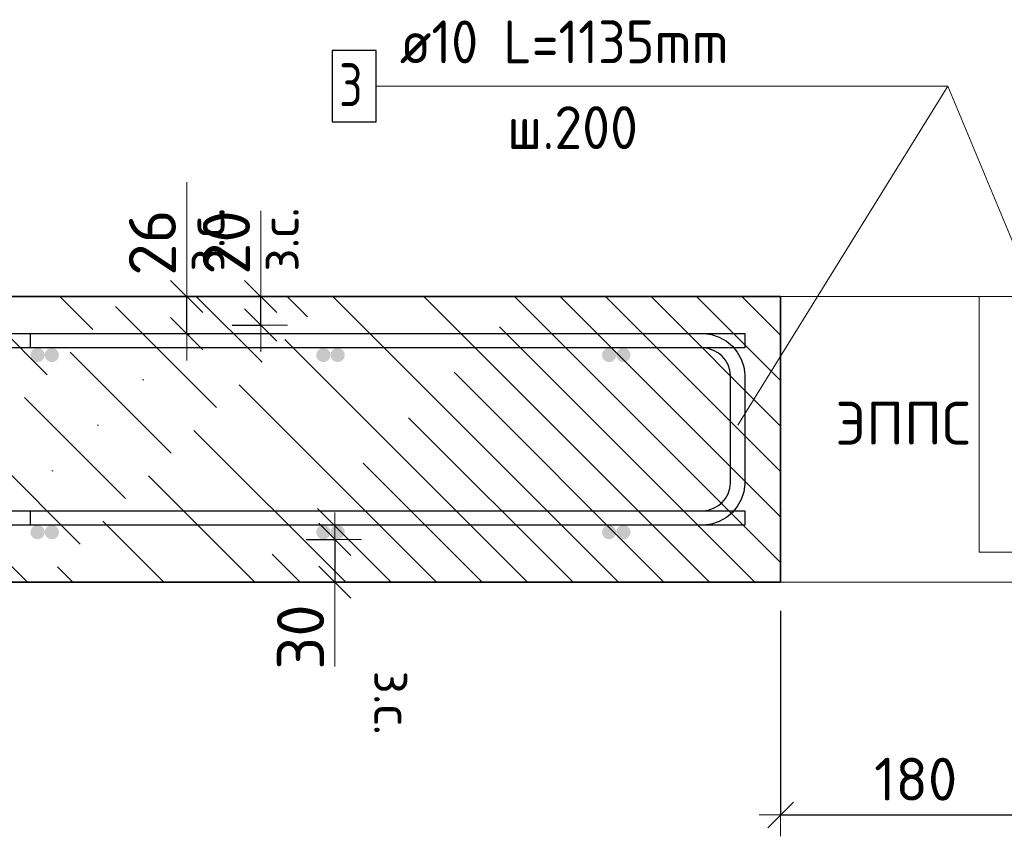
# Model space of a CAD drawing. Header units: metres. Extents: x -38 to 100, y -15 to 21.
# Tile 125 of 246: x 87.754 to 88.443, y -4.474 to -3.902. Entities that reach past the tile are written whole.
import ezdxf

# ---------------------------------------------------------------- set-up
doc = ezdxf.new("R2010")
doc.units = ezdxf.units.M
doc.header["$PDMODE"] = 65
for name, color, linetype, lineweight in [('XR$4$Арм. стержнями верхней зоны', 180, 'Continuous', 35), ('XR$4$Арм. стержнями нижней зоны', 180, 'Continuous', 35), ('XR$4$Арм.стержн. Арматура края', 96, 'Continuous', 35), ('XR$4$ВК__отв в полу 1-2 эт', 220, 'Continuous', 25), ('XR$4$Размерная линия (1)', 7, 'Continuous', 13), ('XR$4$Размерная линия_ общее', 7, 'Continuous', 13), ('XR$6$Арм. стержнями верхней зоны', 180, 'Continuous', 35), ('XR$6$Арм. стержнями нижней зоны', 180, 'Continuous', 35), ('XR$6$Арм.стержн. Арматура края', 96, 'Continuous', 35), ('XR$6$ВК__отв в полу 1-2 эт', 220, 'Continuous', 25), ('XR$6$Размерная линия (1)', 7, 'Continuous', 13), ('XR$6$Размерная линия_ общее', 7, 'Continuous', 13)]:
    doc.layers.add(name, color=color, linetype=linetype, lineweight=lineweight)
doc.styles.add('ISOCPEUR', font='txt')
doc.dimstyles.new('DIMSTYLE_11', dxfattribs={"dimtxt": 0.033, "dimasz": 0.0375, "dimexe": 0, "dimexo": 0, "dimgap": 0.0165, "dimtad": 2, "dimdec": 0, "dimlfac": 1000, "dimrnd": 1, "dimzin": 12, "dimdsep": 46, "dimtxsty": 'ISOCPEUR', "dimblk1": 'ALL_ML_STRICH', "dimblk2": 'ALL_ML_STRICH', "dimsah": 1, "dimcen": 0, "dimclrd": 7, "dimclre": 256, "dimclrt": 7, "dimadec": 0, "dimazin": 0, "dimtfac": 1, "dimtdec": 0, "dimtix": 1, "dimtmove": 2, "dimatfit": 3, "dimfxl": 0, "dimtvp": 1.2, "dimtzin": 0, "dimlwd": 0, "dimlwe": -3, "dimarcsym": 0})
doc.dimstyles.new('DIMSTYLE_24', dxfattribs={"dimtxt": 0.03, "dimasz": 0.03, "dimexe": 0, "dimexo": 0, "dimgap": 0.015, "dimtad": 2, "dimdec": 0, "dimlfac": 1000, "dimrnd": 5, "dimzin": 12, "dimdsep": 46, "dimtxsty": 'ISOCPEUR', "dimblk1": 'ALL_ML_STRICH', "dimblk2": 'ALL_ML_STRICH', "dimsah": 1, "dimcen": 0, "dimclrd": 7, "dimclre": 256, "dimclrt": 7, "dimadec": 0, "dimazin": 0, "dimtfac": 1, "dimtdec": 0, "dimtix": 1, "dimtmove": 2, "dimatfit": 3, "dimfxl": 0, "dimtzin": 0, "dimlwd": 0, "dimlwe": -3, "dimarcsym": 0})
pattern_1 = [(0, (0.45, 0.45), (0.225, 0.225), [0.225, -0.225]), (90, (0.45, 0.45), (-0.225, 0.225), [0.225, -0.225])]
pattern_2 = [(135, (0, 0), (-0.031819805, -0.031819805), [0.4, -0.05, 0, -0.05]), (135, (-0.01591, -0.01591), (-0.031819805, -0.031819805), [0.8, -0.1, 0.1, -0.1])]

# ---------------------------------------------------------------- blocks, each defined once
blk = doc.blocks.new('ALL_ML_STRICH')
at = {"color": 0, "linetype": 'ByBlock', "lineweight": -2}
for p, q in [((0, -0.5), (0, 0.5)), ((-0.3, -0.3), (0.3, 0.3)), ((-1, 0), (0.5, 0))]:
    blk.add_line(p, q, dxfattribs=at)
blk = doc.blocks.new('*D368')
at = {"layer": 'DEFPOINTS', "color": 7, "linetype": 'Continuous', "lineweight": 13, "transparency": 33554687}
for p in [(87.9344, -4.26585), (87.97439, -4.26585), (87.9344, -4.29585)]:
    blk.add_point(p, dxfattribs=at)
at = {"layer": 'XR$4$Размерная линия_ общее', "color": 253, "linetype": 'Continuous', "lineweight": -2, "true_color": 0xa0a0a0, "transparency": 33554687}
for p, q in [((87.9544, -4.26585), (87.97439, -4.26585)), ((87.9544, -4.29585), (87.97439, -4.29585))]:
    blk.add_line(p, q, dxfattribs=at)
at = {"layer": 'XR$4$Размерная линия_ общее', "color": 7, "linetype": 'Continuous', "lineweight": -2, "transparency": 33554687}
blk.add_line((87.97439, -4.26585), (87.97439, -4.29585), dxfattribs=at)
at = {"layer": 'XR$4$Размерная линия_ общее', "color": 7, "linetype": 'Continuous', "lineweight": 13, "transparency": 33554687, "xscale": 0.0375, "yscale": 0.0375, "zscale": 0.0375}
for p, rotation in [((87.97439, -4.26585), 90), ((87.97439, -4.29585), 270)]:
    blk.add_blockref('ALL_ML_STRICH', p, dxfattribs=dict(at, rotation=rotation))
at = {"layer": 'XR$4$Размерная линия_ общее', "color": 7, "linetype": 'Continuous', "lineweight": 13, "transparency": 33554687, "insert": (87.95039, -4.33427), "char_height": 0.033, "width": 0.066, "attachment_point": 5, "rotation": 90, "style": 'ISOCPEUR'}
blk.add_mtext('\\A1;{30}', dxfattribs=at)
at = {"layer": 'XR$4$Размерная линия_ общее', "color": 7, "linetype": 'Continuous', "lineweight": 13, "transparency": 33554687, "insert": (88.02893, -4.35775), "char_height": 0.027, "width": 0.00135, "attachment_point": 1, "rotation": 270, "line_spacing_factor": 0.60241, "style": 'ISOCPEUR'}
blk.add_mtext('з.с.', dxfattribs=at)
blk = doc.blocks.new('*D390')
at = {"layer": 'DEFPOINTS', "color": 7, "linetype": 'Continuous', "lineweight": 13, "transparency": 33554687}
for p in [(88.28635, -4.29585), (88.46635, -4.39585), (88.28635, -4.45873)]:
    blk.add_point(p, dxfattribs=at)
at = {"layer": 'XR$4$Размерная линия (1)', "color": 9, "linetype": 'Continuous', "lineweight": -2, "true_color": 0xc7c7c7, "transparency": 33554687}
for p, q in [((88.28635, -4.31585), (88.28635, -4.45873)), ((88.46635, -4.41585), (88.46635, -4.45873))]:
    blk.add_line(p, q, dxfattribs=at)
at = {"layer": 'XR$4$Размерная линия (1)', "color": 7, "linetype": 'Continuous', "lineweight": -2, "transparency": 33554687}
blk.add_line((88.28635, -4.45873), (88.46635, -4.45873), dxfattribs=at)
at = {"layer": 'XR$4$Размерная линия (1)', "color": 7, "linetype": 'Continuous', "lineweight": 13, "transparency": 33554687, "xscale": 0.03, "yscale": 0.03, "zscale": 0.03, "rotation": 180}
blk.add_blockref('ALL_ML_STRICH', (88.28635, -4.45873), dxfattribs=at)
at = {"layer": 'XR$4$Размерная линия (1)', "color": 7, "linetype": 'Continuous', "lineweight": 13, "transparency": 33554687, "xscale": 0.03, "yscale": 0.03, "zscale": 0.03}
blk.add_blockref('ALL_ML_STRICH', (88.46635, -4.45873), dxfattribs=at)
at = {"layer": 'XR$4$Размерная линия (1)', "color": 7, "linetype": 'Continuous', "lineweight": 13, "transparency": 33554687, "insert": (88.38085, -4.43373), "char_height": 0.03, "width": 0.09, "attachment_point": 5, "style": 'ISOCPEUR'}
blk.add_mtext('\\A1;{180}', dxfattribs=at)
blk = doc.blocks.new('*D478')
at = {"layer": 'DEFPOINTS', "color": 7, "linetype": 'Continuous', "lineweight": 13, "transparency": 33554687}
for p in [(87.83074, -4.09585), (87.83074, -4.12185), (87.87072, -4.12185)]:
    blk.add_point(p, dxfattribs=at)
at = {"layer": 'XR$4$Размерная линия_ общее', "color": 253, "linetype": 'Continuous', "lineweight": -2, "true_color": 0xa0a0a0, "transparency": 33554687}
for p, q in [((87.85074, -4.09585), (87.87072, -4.09585)), ((87.85074, -4.12185), (87.87072, -4.12185))]:
    blk.add_line(p, q, dxfattribs=at)
at = {"layer": 'XR$4$Размерная линия_ общее', "color": 7, "linetype": 'Continuous', "lineweight": -2, "transparency": 33554687}
blk.add_line((87.87072, -4.12185), (87.87072, -4.09585), dxfattribs=at)
at = {"layer": 'XR$4$Размерная линия_ общее', "color": 7, "linetype": 'Continuous', "lineweight": 13, "transparency": 33554687, "xscale": 0.0375, "yscale": 0.0375, "zscale": 0.0375}
for p, rotation in [((87.87072, -4.09585), 90), ((87.87072, -4.12185), 270)]:
    blk.add_blockref('ALL_ML_STRICH', p, dxfattribs=dict(at, rotation=rotation))
at = {"layer": 'XR$4$Размерная линия_ общее', "color": 7, "linetype": 'Continuous', "lineweight": 13, "transparency": 33554687, "insert": (87.87026, -4.07849), "char_height": 0.027, "width": 0.00135, "attachment_point": 1, "rotation": 90, "line_spacing_factor": 0.60241, "style": 'ISOCPEUR'}
blk.add_mtext('з.с.', dxfattribs=at)
at = {"layer": 'XR$4$Размерная линия_ общее', "color": 7, "linetype": 'Continuous', "lineweight": 13, "transparency": 33554687, "insert": (87.84672, -4.05812), "char_height": 0.033, "width": 0.066, "attachment_point": 5, "rotation": 90, "style": 'ISOCPEUR'}
blk.add_mtext('\\A1;{26}', dxfattribs=at)
blk = doc.blocks.new('*D628')
at = {"layer": 'DEFPOINTS', "color": 7, "linetype": 'Continuous', "lineweight": 13, "transparency": 33554687}
for p in [(87.88253, -4.09585), (87.88253, -4.11585), (87.92252, -4.11585)]:
    blk.add_point(p, dxfattribs=at)
at = {"layer": 'XR$6$Размерная линия_ общее', "color": 253, "linetype": 'Continuous', "lineweight": -2, "true_color": 0xa0a0a0, "transparency": 33554687}
for p, q in [((87.90253, -4.09585), (87.92252, -4.09585)), ((87.90253, -4.11585), (87.92252, -4.11585))]:
    blk.add_line(p, q, dxfattribs=at)
at = {"layer": 'XR$6$Размерная линия_ общее', "color": 7, "linetype": 'Continuous', "lineweight": -2, "transparency": 33554687}
blk.add_line((87.92252, -4.11585), (87.92252, -4.09585), dxfattribs=at)
at = {"layer": 'XR$6$Размерная линия_ общее', "color": 7, "linetype": 'Continuous', "lineweight": 13, "transparency": 33554687, "xscale": 0.0375, "yscale": 0.0375, "zscale": 0.0375}
for p, rotation in [((87.92252, -4.09585), 90), ((87.92252, -4.11585), 270)]:
    blk.add_blockref('ALL_ML_STRICH', p, dxfattribs=dict(at, rotation=rotation))
at = {"layer": 'XR$6$Размерная линия_ общее', "color": 7, "linetype": 'Continuous', "lineweight": 13, "transparency": 33554687, "insert": (87.92206, -4.07849), "char_height": 0.027, "width": 0.00135, "attachment_point": 1, "rotation": 90, "line_spacing_factor": 0.60241, "style": 'ISOCPEUR'}
blk.add_mtext('з.с.', dxfattribs=at)
at = {"layer": 'XR$6$Размерная линия_ общее', "color": 7, "linetype": 'Continuous', "lineweight": 13, "transparency": 33554687, "insert": (87.89852, -4.05812), "char_height": 0.033, "width": 0.066, "attachment_point": 5, "rotation": 90, "style": 'ISOCPEUR'}
blk.add_mtext('\\A1;{20}', dxfattribs=at)
blk = doc.blocks.new('*D629')
at = {"layer": 'DEFPOINTS', "color": 7, "linetype": 'Continuous', "lineweight": 13, "transparency": 33554687}
for p in [(87.9344, -4.26585), (87.97439, -4.26585), (87.9344, -4.29585)]:
    blk.add_point(p, dxfattribs=at)
at = {"layer": 'XR$6$Размерная линия_ общее', "color": 253, "linetype": 'Continuous', "lineweight": -2, "true_color": 0xa0a0a0, "transparency": 33554687}
for p, q in [((87.9544, -4.26585), (87.97439, -4.26585)), ((87.9544, -4.29585), (87.97439, -4.29585))]:
    blk.add_line(p, q, dxfattribs=at)
at = {"layer": 'XR$6$Размерная линия_ общее', "color": 7, "linetype": 'Continuous', "lineweight": -2, "transparency": 33554687}
blk.add_line((87.97439, -4.26585), (87.97439, -4.29585), dxfattribs=at)
at = {"layer": 'XR$6$Размерная линия_ общее', "color": 7, "linetype": 'Continuous', "lineweight": 13, "transparency": 33554687, "xscale": 0.0375, "yscale": 0.0375, "zscale": 0.0375}
for p, rotation in [((87.97439, -4.26585), 90), ((87.97439, -4.29585), 270)]:
    blk.add_blockref('ALL_ML_STRICH', p, dxfattribs=dict(at, rotation=rotation))
at = {"layer": 'XR$6$Размерная линия_ общее', "color": 7, "linetype": 'Continuous', "lineweight": 13, "transparency": 33554687, "insert": (87.95039, -4.33427), "char_height": 0.033, "width": 0.066, "attachment_point": 5, "rotation": 90, "style": 'ISOCPEUR'}
blk.add_mtext('\\A1;{30}', dxfattribs=at)
at = {"layer": 'XR$6$Размерная линия_ общее', "color": 7, "linetype": 'Continuous', "lineweight": 13, "transparency": 33554687, "insert": (88.02893, -4.35775), "char_height": 0.027, "width": 0.00135, "attachment_point": 1, "rotation": 270, "line_spacing_factor": 0.60241, "style": 'ISOCPEUR'}
blk.add_mtext('з.с.', dxfattribs=at)
blk = doc.blocks.new('*D634')
at = {"layer": 'DEFPOINTS', "color": 7, "linetype": 'Continuous', "lineweight": 13, "transparency": 33554687}
for p in [(88.28635, -4.29585), (88.46635, -4.39585), (88.28635, -4.45873)]:
    blk.add_point(p, dxfattribs=at)
at = {"layer": 'XR$6$Размерная линия (1)', "color": 9, "linetype": 'Continuous', "lineweight": -2, "true_color": 0xc7c7c7, "transparency": 33554687}
for p, q in [((88.28635, -4.31585), (88.28635, -4.45873)), ((88.46635, -4.41585), (88.46635, -4.45873))]:
    blk.add_line(p, q, dxfattribs=at)
at = {"layer": 'XR$6$Размерная линия (1)', "color": 7, "linetype": 'Continuous', "lineweight": -2, "transparency": 33554687}
blk.add_line((88.28635, -4.45873), (88.46635, -4.45873), dxfattribs=at)
at = {"layer": 'XR$6$Размерная линия (1)', "color": 7, "linetype": 'Continuous', "lineweight": 13, "transparency": 33554687, "xscale": 0.03, "yscale": 0.03, "zscale": 0.03, "rotation": 180}
blk.add_blockref('ALL_ML_STRICH', (88.28635, -4.45873), dxfattribs=at)
at = {"layer": 'XR$6$Размерная линия (1)', "color": 7, "linetype": 'Continuous', "lineweight": 13, "transparency": 33554687, "xscale": 0.03, "yscale": 0.03, "zscale": 0.03}
blk.add_blockref('ALL_ML_STRICH', (88.46635, -4.45873), dxfattribs=at)
at = {"layer": 'XR$6$Размерная линия (1)', "color": 7, "linetype": 'Continuous', "lineweight": 13, "transparency": 33554687, "insert": (88.38085, -4.43373), "char_height": 0.03, "width": 0.09, "attachment_point": 5, "style": 'ISOCPEUR'}
blk.add_mtext('\\A1;{180}', dxfattribs=at)

msp = doc.modelspace()

# ---------------------------------------------------------------- hatches: boundary and pattern name
at = {"linetype": 'Continuous', "lineweight": 13, "transparency": 33554687}
h = msp.add_hatch(dxfattribs=at)
h.set_pattern_fill('__________540', scale=0.015, style=0, pattern_type=2)
h.set_pattern_definition(pattern_2)
h.paths.add_polyline_path([(88.28635, -4.29585), (88.28635, -4.09585), (87.64199, -4.09585), (87.64199, -4.29585)], flags=0)
h = msp.add_hatch(dxfattribs=at)
h.set_pattern_fill('__________540', scale=0.015, style=0, pattern_type=2)
h.set_pattern_definition(pattern_2)
h.paths.add_polyline_path([(88.28635, -4.29585), (88.28635, -4.09585), (87.64199, -4.09585), (87.64199, -4.29585)], flags=0)
h = msp.add_hatch(dxfattribs=at)
h.set_pattern_fill('____', scale=0.225, style=0, pattern_type=2)
h.set_pattern_definition(pattern_1)
h.paths.add_polyline_path([(88.46635, -4.09585), (88.28635, -4.09585), (88.28635, -4.29585), (88.46635, -4.29585)], flags=0)
h = msp.add_hatch(dxfattribs=at)
h.set_pattern_fill('____', scale=0.225, style=0, pattern_type=2)
h.set_pattern_definition(pattern_1)
h.paths.add_polyline_path([(88.46635, -4.09585), (88.28635, -4.09585), (88.28635, -4.29585), (88.46635, -4.29585)], flags=0)
at = {"layer": 'XR$4$Арм. стержнями верхней зоны', "linetype": 'Continuous', "lineweight": 50, "transparency": 33554687}
for points in [[(87.78135, -4.13685), (87.78097, -4.13493), (87.77989, -4.13331), (87.77827, -4.13223), (87.77635, -4.13185), (87.77444, -4.13223), (87.77282, -4.13331), (87.77173, -4.13493), (87.77135, -4.13685), (87.77173, -4.13876), (87.77282, -4.14038), (87.77444, -4.14147), (87.77635, -4.14185), (87.77827, -4.14147), (87.77989, -4.14038), (87.78097, -4.13876)], [(87.98135, -4.13685), (87.98097, -4.13493), (87.97989, -4.13331), (87.97827, -4.13223), (87.97635, -4.13185), (87.97444, -4.13223), (87.97282, -4.13331), (87.97173, -4.13493), (87.97135, -4.13685), (87.97173, -4.13876), (87.97282, -4.14038), (87.97444, -4.14147), (87.97635, -4.14185), (87.97827, -4.14147), (87.97989, -4.14038), (87.98097, -4.13876)], [(88.18135, -4.13685), (88.18097, -4.13493), (88.17989, -4.13331), (88.17827, -4.13223), (88.17635, -4.13185), (88.17444, -4.13223), (88.17282, -4.13331), (88.17173, -4.13493), (88.17135, -4.13685), (88.17173, -4.13876), (88.17282, -4.14038), (88.17444, -4.14147), (88.17635, -4.14185), (88.17827, -4.14147), (88.17989, -4.14038), (88.18097, -4.13876)]]:
    msp.add_hatch(color=4, dxfattribs=at).paths.add_polyline_path(points)
at = {"layer": 'XR$4$Арм. стержнями нижней зоны', "linetype": 'Continuous', "lineweight": 50, "transparency": 33554687}
for points in [[(87.78135, -4.26085), (87.78097, -4.25893), (87.77989, -4.25731), (87.77827, -4.25623), (87.77635, -4.25585), (87.77444, -4.25623), (87.77282, -4.25731), (87.77173, -4.25893), (87.77135, -4.26085), (87.77173, -4.26276), (87.77282, -4.26438), (87.77444, -4.26547), (87.77635, -4.26585), (87.77827, -4.26547), (87.77989, -4.26438), (87.78097, -4.26276)], [(87.98135, -4.26085), (87.98097, -4.25893), (87.97989, -4.25731), (87.97827, -4.25623), (87.97635, -4.25585), (87.97444, -4.25623), (87.97282, -4.25731), (87.97173, -4.25893), (87.97135, -4.26085), (87.97173, -4.26276), (87.97282, -4.26438), (87.97444, -4.26547), (87.97635, -4.26585), (87.97827, -4.26547), (87.97989, -4.26438), (87.98097, -4.26276)], [(88.18135, -4.26085), (88.18097, -4.25893), (88.17989, -4.25731), (88.17827, -4.25623), (88.17635, -4.25585), (88.17444, -4.25623), (88.17282, -4.25731), (88.17173, -4.25893), (88.17135, -4.26085), (88.17173, -4.26276), (88.17282, -4.26438), (88.17444, -4.26547), (88.17635, -4.26585), (88.17827, -4.26547), (88.17989, -4.26438), (88.18097, -4.26276)]]:
    msp.add_hatch(color=4, dxfattribs=at).paths.add_polyline_path(points)
at = {"layer": 'XR$4$Арм.стержн. Арматура края', "linetype": 'Continuous', "lineweight": 50, "transparency": 33554687}
for points in [[(87.77135, -4.13685), (87.77097, -4.13493), (87.76989, -4.13331), (87.76827, -4.13223), (87.76635, -4.13185), (87.76444, -4.13223), (87.76282, -4.13331), (87.76173, -4.13493), (87.76135, -4.13685), (87.76173, -4.13876), (87.76282, -4.14038), (87.76444, -4.14147), (87.76635, -4.14185), (87.76827, -4.14147), (87.76989, -4.14038), (87.77097, -4.13876)], [(87.97135, -4.13685), (87.97097, -4.13493), (87.96989, -4.13331), (87.96827, -4.13223), (87.96635, -4.13185), (87.96444, -4.13223), (87.96282, -4.13331), (87.96173, -4.13493), (87.96135, -4.13685), (87.96173, -4.13876), (87.96282, -4.14038), (87.96444, -4.14147), (87.96635, -4.14185), (87.96827, -4.14147), (87.96989, -4.14038), (87.97097, -4.13876)], [(88.17135, -4.13685), (88.17097, -4.13493), (88.16989, -4.13331), (88.16827, -4.13223), (88.16635, -4.13185), (88.16444, -4.13223), (88.16282, -4.13331), (88.16173, -4.13493), (88.16135, -4.13685), (88.16173, -4.13876), (88.16282, -4.14038), (88.16444, -4.14147), (88.16635, -4.14185), (88.16827, -4.14147), (88.16989, -4.14038), (88.17097, -4.13876)], [(87.77135, -4.26085), (87.77097, -4.25893), (87.76989, -4.25731), (87.76827, -4.25623), (87.76635, -4.25585), (87.76444, -4.25623), (87.76282, -4.25731), (87.76173, -4.25893), (87.76135, -4.26085), (87.76173, -4.26276), (87.76282, -4.26438), (87.76444, -4.26547), (87.76635, -4.26585), (87.76827, -4.26547), (87.76989, -4.26438), (87.77097, -4.26276)], [(87.97135, -4.26085), (87.97097, -4.25893), (87.96989, -4.25731), (87.96827, -4.25623), (87.96635, -4.25585), (87.96444, -4.25623), (87.96282, -4.25731), (87.96173, -4.25893), (87.96135, -4.26085), (87.96173, -4.26276), (87.96282, -4.26438), (87.96444, -4.26547), (87.96635, -4.26585), (87.96827, -4.26547), (87.96989, -4.26438), (87.97097, -4.26276)], [(88.17135, -4.26085), (88.17097, -4.25893), (88.16989, -4.25731), (88.16827, -4.25623), (88.16635, -4.25585), (88.16444, -4.25623), (88.16282, -4.25731), (88.16173, -4.25893), (88.16135, -4.26085), (88.16173, -4.26276), (88.16282, -4.26438), (88.16444, -4.26547), (88.16635, -4.26585), (88.16827, -4.26547), (88.16989, -4.26438), (88.17097, -4.26276)]]:
    msp.add_hatch(color=4, dxfattribs=at).paths.add_polyline_path(points)
at = {"layer": 'XR$6$Арм. стержнями верхней зоны', "linetype": 'Continuous', "lineweight": 50, "transparency": 33554687}
for points in [[(87.78135, -4.13685), (87.78097, -4.13493), (87.77989, -4.13331), (87.77827, -4.13223), (87.77635, -4.13185), (87.77444, -4.13223), (87.77282, -4.13331), (87.77173, -4.13493), (87.77135, -4.13685), (87.77173, -4.13876), (87.77282, -4.14038), (87.77444, -4.14147), (87.77635, -4.14185), (87.77827, -4.14147), (87.77989, -4.14038), (87.78097, -4.13876)], [(87.98135, -4.13685), (87.98097, -4.13493), (87.97989, -4.13331), (87.97827, -4.13223), (87.97635, -4.13185), (87.97444, -4.13223), (87.97282, -4.13331), (87.97173, -4.13493), (87.97135, -4.13685), (87.97173, -4.13876), (87.97282, -4.14038), (87.97444, -4.14147), (87.97635, -4.14185), (87.97827, -4.14147), (87.97989, -4.14038), (87.98097, -4.13876)], [(88.18135, -4.13685), (88.18097, -4.13493), (88.17989, -4.13331), (88.17827, -4.13223), (88.17635, -4.13185), (88.17444, -4.13223), (88.17282, -4.13331), (88.17173, -4.13493), (88.17135, -4.13685), (88.17173, -4.13876), (88.17282, -4.14038), (88.17444, -4.14147), (88.17635, -4.14185), (88.17827, -4.14147), (88.17989, -4.14038), (88.18097, -4.13876)]]:
    msp.add_hatch(color=4, dxfattribs=at).paths.add_polyline_path(points)
at = {"layer": 'XR$6$Арм. стержнями нижней зоны', "linetype": 'Continuous', "lineweight": 50, "transparency": 33554687}
for points in [[(87.78135, -4.26085), (87.78097, -4.25893), (87.77989, -4.25731), (87.77827, -4.25623), (87.77635, -4.25585), (87.77444, -4.25623), (87.77282, -4.25731), (87.77173, -4.25893), (87.77135, -4.26085), (87.77173, -4.26276), (87.77282, -4.26438), (87.77444, -4.26547), (87.77635, -4.26585), (87.77827, -4.26547), (87.77989, -4.26438), (87.78097, -4.26276)], [(87.98135, -4.26085), (87.98097, -4.25893), (87.97989, -4.25731), (87.97827, -4.25623), (87.97635, -4.25585), (87.97444, -4.25623), (87.97282, -4.25731), (87.97173, -4.25893), (87.97135, -4.26085), (87.97173, -4.26276), (87.97282, -4.26438), (87.97444, -4.26547), (87.97635, -4.26585), (87.97827, -4.26547), (87.97989, -4.26438), (87.98097, -4.26276)], [(88.18135, -4.26085), (88.18097, -4.25893), (88.17989, -4.25731), (88.17827, -4.25623), (88.17635, -4.25585), (88.17444, -4.25623), (88.17282, -4.25731), (88.17173, -4.25893), (88.17135, -4.26085), (88.17173, -4.26276), (88.17282, -4.26438), (88.17444, -4.26547), (88.17635, -4.26585), (88.17827, -4.26547), (88.17989, -4.26438), (88.18097, -4.26276)]]:
    msp.add_hatch(color=4, dxfattribs=at).paths.add_polyline_path(points)
at = {"layer": 'XR$6$Арм.стержн. Арматура края', "linetype": 'Continuous', "lineweight": 50, "transparency": 33554687}
for points in [[(87.77135, -4.13685), (87.77097, -4.13493), (87.76989, -4.13331), (87.76827, -4.13223), (87.76635, -4.13185), (87.76444, -4.13223), (87.76282, -4.13331), (87.76173, -4.13493), (87.76135, -4.13685), (87.76173, -4.13876), (87.76282, -4.14038), (87.76444, -4.14147), (87.76635, -4.14185), (87.76827, -4.14147), (87.76989, -4.14038), (87.77097, -4.13876)], [(87.97135, -4.13685), (87.97097, -4.13493), (87.96989, -4.13331), (87.96827, -4.13223), (87.96635, -4.13185), (87.96444, -4.13223), (87.96282, -4.13331), (87.96173, -4.13493), (87.96135, -4.13685), (87.96173, -4.13876), (87.96282, -4.14038), (87.96444, -4.14147), (87.96635, -4.14185), (87.96827, -4.14147), (87.96989, -4.14038), (87.97097, -4.13876)], [(88.17135, -4.13685), (88.17097, -4.13493), (88.16989, -4.13331), (88.16827, -4.13223), (88.16635, -4.13185), (88.16444, -4.13223), (88.16282, -4.13331), (88.16173, -4.13493), (88.16135, -4.13685), (88.16173, -4.13876), (88.16282, -4.14038), (88.16444, -4.14147), (88.16635, -4.14185), (88.16827, -4.14147), (88.16989, -4.14038), (88.17097, -4.13876)], [(87.77135, -4.26085), (87.77097, -4.25893), (87.76989, -4.25731), (87.76827, -4.25623), (87.76635, -4.25585), (87.76444, -4.25623), (87.76282, -4.25731), (87.76173, -4.25893), (87.76135, -4.26085), (87.76173, -4.26276), (87.76282, -4.26438), (87.76444, -4.26547), (87.76635, -4.26585), (87.76827, -4.26547), (87.76989, -4.26438), (87.77097, -4.26276)], [(87.97135, -4.26085), (87.97097, -4.25893), (87.96989, -4.25731), (87.96827, -4.25623), (87.96635, -4.25585), (87.96444, -4.25623), (87.96282, -4.25731), (87.96173, -4.25893), (87.96135, -4.26085), (87.96173, -4.26276), (87.96282, -4.26438), (87.96444, -4.26547), (87.96635, -4.26585), (87.96827, -4.26547), (87.96989, -4.26438), (87.97097, -4.26276)], [(88.17135, -4.26085), (88.17097, -4.25893), (88.16989, -4.25731), (88.16827, -4.25623), (88.16635, -4.25585), (88.16444, -4.25623), (88.16282, -4.25731), (88.16173, -4.25893), (88.16135, -4.26085), (88.16173, -4.26276), (88.16282, -4.26438), (88.16444, -4.26547), (88.16635, -4.26585), (88.16827, -4.26547), (88.16989, -4.26438), (88.17097, -4.26276)]]:
    msp.add_hatch(color=4, dxfattribs=at).paths.add_polyline_path(points)

# ---------------------------------------------------------------- linework, layer by layer
at = {"color": 7, "linetype": 'Continuous', "lineweight": 13, "transparency": 33554687}
for p, q in [((87.87072, -4.09585), (87.87072, -4.01585)), ((87.92252, -4.09585), (87.92252, -4.03585)), ((87.97439, -4.29585), (87.97439, -4.35485)), ((87.97439, -4.29585), (87.97439, -4.35485))]:
    msp.add_line(p, q, dxfattribs=at)
at = {"color": 7, "linetype": 'Continuous', "lineweight": 35, "transparency": 33554687}
for p, q in [((88.28635, -4.09585), (87.64199, -4.09585)), ((88.28635, -4.09585), (87.64199, -4.09585)), ((88.28635, -4.29585), (88.28635, -4.09585)), ((88.28635, -4.29585), (88.28635, -4.09585)), ((87.64199, -4.29585), (88.28635, -4.29585)), ((87.64199, -4.29585), (88.28635, -4.29585))]:
    msp.add_line(p, q, dxfattribs=at)
at = {"color": 7, "linetype": 'Continuous', "lineweight": 13, "transparency": 33554687}
msp.add_lwpolyline([(88.46635, -4.09585), (88.28635, -4.09585), (88.28635, -4.29585), (88.46635, -4.29585), (88.46635, -4.09585)], close=True, dxfattribs=at)
msp.add_lwpolyline([(88.46635, -4.09585), (88.28635, -4.09585), (88.28635, -4.29585), (88.46635, -4.29585), (88.46635, -4.09585)], close=True, dxfattribs=at)
at = {"layer": 'XR$4$Арм. стержнями верхней зоны', "color": 4, "linetype": 'Continuous', "lineweight": 25, "transparency": 33554687}
msp.add_lwpolyline([(87.63699, -4.12185), (88.26135, -4.12185), (88.26135, -4.13185), (87.63699, -4.13185), (87.63699, -4.12185)], dxfattribs=at)
at = {"layer": 'XR$4$Арм. стержнями нижней зоны', "color": 4, "linetype": 'Continuous', "lineweight": 25, "transparency": 33554687}
msp.add_lwpolyline([(87.63699, -4.24585), (88.26135, -4.24585), (88.26135, -4.25585), (87.63699, -4.25585), (87.63699, -4.24585)], dxfattribs=at)
at = {"layer": 'XR$4$Арм.стержн. Арматура края', "color": 7, "linetype": 'Continuous', "lineweight": 13, "transparency": 33554687}
for p, q in [((88.00342, -3.94864), (88.40342, -3.94864)), ((88.40342, -3.94864), (88.49635, -4.17256))]:
    msp.add_line(p, q, dxfattribs=at)
at = {"layer": 'XR$4$Арм.стержн. Арматура края', "color": 7, "linetype": 'Continuous', "lineweight": 25, "transparency": 33554687}
msp.add_lwpolyline([(87.97242, -3.97364), (88.00342, -3.97364), (88.00342, -3.92364), (87.97242, -3.92364), (87.97242, -3.97364)], dxfattribs=at)
at = {"layer": 'XR$4$Арм.стержн. Арматура края', "color": 4, "linetype": 'Continuous', "lineweight": 25, "transparency": 33554687}
msp.add_lwpolyline([(87.76135, -4.24585), (88.2321, -4.24585), (88.23573, -4.24534), (88.2394, -4.24413), (88.24276, -4.24225), (88.24548, -4.23997), (88.24776, -4.23725), (88.24964, -4.23389), (88.25085, -4.23022), (88.25135, -4.22659), (88.25135, -4.1511), (88.25085, -4.14747), (88.24964, -4.1438), (88.24776, -4.14044), (88.24548, -4.13772), (88.24276, -4.13544), (88.2394, -4.13356), (88.23573, -4.13235), (88.2321, -4.13185), (87.76135, -4.13185), (87.76135, -4.12185), (88.23279, -4.12185), (88.238, -4.12257), (88.24344, -4.12437), (88.24845, -4.12717), (88.25258, -4.13062), (88.25603, -4.13475), (88.25883, -4.13976), (88.26063, -4.1452), (88.26135, -4.15041), (88.26135, -4.22728), (88.26063, -4.2325), (88.25883, -4.23794), (88.25603, -4.24295), (88.25258, -4.24707), (88.24845, -4.25052), (88.24344, -4.25333), (88.238, -4.25512), (88.23279, -4.25585), (87.76135, -4.25585), (87.76135, -4.24585)], dxfattribs=at)
at = {"layer": 'XR$4$ВК__отв в полу 1-2 эт', "color": 7, "linetype": 'Continuous', "lineweight": 13, "transparency": 33554687}
msp.add_line((88.25635, -4.18585), (88.40342, -3.94864), dxfattribs=at)
at = {"layer": 'XR$6$Арм. стержнями верхней зоны', "color": 4, "linetype": 'Continuous', "lineweight": 25, "transparency": 33554687}
msp.add_lwpolyline([(87.63699, -4.12185), (88.26135, -4.12185), (88.26135, -4.13185), (87.63699, -4.13185), (87.63699, -4.12185)], dxfattribs=at)
at = {"layer": 'XR$6$Арм. стержнями нижней зоны', "color": 4, "linetype": 'Continuous', "lineweight": 25, "transparency": 33554687}
msp.add_lwpolyline([(87.63699, -4.24585), (88.26135, -4.24585), (88.26135, -4.25585), (87.63699, -4.25585), (87.63699, -4.24585)], dxfattribs=at)
at = {"layer": 'XR$6$Арм.стержн. Арматура края', "color": 7, "linetype": 'Continuous', "lineweight": 13, "transparency": 33554687}
for p, q in [((88.00342, -3.94864), (88.40342, -3.94864)), ((88.40342, -3.94864), (88.49635, -4.17256))]:
    msp.add_line(p, q, dxfattribs=at)
at = {"layer": 'XR$6$Арм.стержн. Арматура края', "color": 7, "linetype": 'Continuous', "lineweight": 25, "transparency": 33554687}
msp.add_lwpolyline([(87.97242, -3.97364), (88.00342, -3.97364), (88.00342, -3.92364), (87.97242, -3.92364), (87.97242, -3.97364)], dxfattribs=at)
at = {"layer": 'XR$6$Арм.стержн. Арматура края', "color": 4, "linetype": 'Continuous', "lineweight": 25, "transparency": 33554687}
msp.add_lwpolyline([(87.76135, -4.24585), (88.2321, -4.24585), (88.23573, -4.24534), (88.2394, -4.24413), (88.24276, -4.24225), (88.24548, -4.23997), (88.24776, -4.23725), (88.24964, -4.23389), (88.25085, -4.23022), (88.25135, -4.22659), (88.25135, -4.1511), (88.25085, -4.14747), (88.24964, -4.1438), (88.24776, -4.14044), (88.24548, -4.13772), (88.24276, -4.13544), (88.2394, -4.13356), (88.23573, -4.13235), (88.2321, -4.13185), (87.76135, -4.13185), (87.76135, -4.12185), (88.23279, -4.12185), (88.238, -4.12257), (88.24344, -4.12437), (88.24845, -4.12717), (88.25258, -4.13062), (88.25603, -4.13475), (88.25883, -4.13976), (88.26063, -4.1452), (88.26135, -4.15041), (88.26135, -4.22728), (88.26063, -4.2325), (88.25883, -4.23794), (88.25603, -4.24295), (88.25258, -4.24707), (88.24845, -4.25052), (88.24344, -4.25333), (88.238, -4.25512), (88.23279, -4.25585), (87.76135, -4.25585), (87.76135, -4.24585)], dxfattribs=at)
at = {"layer": 'XR$6$ВК__отв в полу 1-2 эт', "color": 7, "linetype": 'Continuous', "lineweight": 13, "transparency": 33554687}
msp.add_line((88.25635, -4.18585), (88.40342, -3.94864), dxfattribs=at)

# ---------------------------------------------------------------- texts
at = {"color": 251, "linetype": 'Continuous', "lineweight": 13, "true_color": 0x656565, "transparency": 33554687, "insert": (88.32465, -4.18458), "char_height": 0.03, "width": 0.1070909, "attachment_point": 4, "style": 'ISOCPEUR'}
msp.add_mtext('\\A1;{\\fISOCPEUR|i0|b0;\\H0.030000;\\W1.000000;\\c3261424997;ЭППС}\\P', dxfattribs=at)
msp.add_mtext('\\A1;{\\fISOCPEUR|i0|b0;\\H0.030000;\\W1.000000;\\c3261424997;ЭППС}\\P', dxfattribs=at)
at = {"layer": 'XR$4$Арм.стержн. Арматура края', "color": 7, "linetype": 'Continuous', "lineweight": 25, "transparency": 33554687, "char_height": 0.03, "attachment_point": 7, "style": 'ISOCPEUR'}
for s, insert, width in [('\\W0.92;ø10 L=1135mm ', (88.01992, -3.93264), 0.2806692), ('\\W0.78;3', (87.97742, -3.96264), 0.0326407), ('\\W0.95;ш.200 ', (88.09492, -3.99264), 0.1311996)]:
    msp.add_mtext(s, dxfattribs=dict(at, insert=insert, width=width))
at = {"layer": 'XR$6$Арм.стержн. Арматура края', "color": 7, "linetype": 'Continuous', "lineweight": 25, "transparency": 33554687, "char_height": 0.03, "attachment_point": 7, "style": 'ISOCPEUR'}
for s, insert, width in [('\\W0.92;ø10 L=1135mm ', (88.01992, -3.93264), 0.2806692), ('\\W0.78;3', (87.97742, -3.96264), 0.0326407), ('\\W0.95;ш.200 ', (88.09492, -3.99264), 0.1311996)]:
    msp.add_mtext(s, dxfattribs=dict(at, insert=insert, width=width))

# ---------------------------------------------------------------- dimensions: what is measured, and where the dimension line sits
at = {"layer": 'XR$4$Размерная линия (1)', "color": 7, "linetype": 'Continuous', "lineweight": 13, "transparency": 33554687}
dim = msp.add_linear_dim(base=(88.46635, -4.45873), p1=(88.28635, -4.31585), p2=(88.46635, -4.41585), dimstyle='DIMSTYLE_24', override={"dimpost": '<>', "dimclrd": 7, "dimclre": 9, "dimclrt": 7, "dimlwd": 0, "dimlwe": 65533}, dxfattribs=at)
dim.commit()
dim.dimension.update_dxf_attribs({"geometry": '*D390', "text_midpoint": (88.38085, -4.43373), "dimtype": 160})
at = {"layer": 'XR$4$Размерная линия_ общее', "color": 7, "linetype": 'Continuous', "lineweight": 13, "transparency": 33554687}
for base, p1, p2, angle, picture, middle in [((87.87072, -4.09585), (87.85074, -4.12185), (87.85074, -4.09585), 90, '*D478', (87.84672, -4.05812)), ((87.97439, -4.29585), (87.9544, -4.26585), (87.9544, -4.29585), 270, '*D368', (87.95039, -4.33427))]:
    dim = msp.add_linear_dim(base=base, p1=p1, p2=p2, angle=angle, text='<>\\Xз.с.', dimstyle='DIMSTYLE_11', override={"dimpost": '<>', "dimclrd": 7, "dimclre": 253, "dimclrt": 7, "dimlwd": 0, "dimlwe": 65533}, dxfattribs=at)
    dim.commit()
    dim.dimension.update_dxf_attribs({"geometry": picture, "text_midpoint": middle, "dimtype": 160})
at = {"layer": 'XR$6$Размерная линия (1)', "color": 7, "linetype": 'Continuous', "lineweight": 13, "transparency": 33554687}
dim = msp.add_linear_dim(base=(88.46635, -4.45873), p1=(88.28635, -4.31585), p2=(88.46635, -4.41585), dimstyle='DIMSTYLE_24', override={"dimpost": '<>', "dimclrd": 7, "dimclre": 9, "dimclrt": 7, "dimlwd": 0, "dimlwe": 65533}, dxfattribs=at)
dim.commit()
dim.dimension.update_dxf_attribs({"geometry": '*D634', "text_midpoint": (88.38085, -4.43373), "dimtype": 160})
at = {"layer": 'XR$6$Размерная линия_ общее', "color": 7, "linetype": 'Continuous', "lineweight": 13, "transparency": 33554687}
for base, p1, p2, angle, picture, middle in [((87.92252, -4.09585), (87.90253, -4.11585), (87.90253, -4.09585), 90, '*D628', (87.89852, -4.05812)), ((87.97439, -4.29585), (87.9544, -4.26585), (87.9544, -4.29585), 270, '*D629', (87.95039, -4.33427))]:
    dim = msp.add_linear_dim(base=base, p1=p1, p2=p2, angle=angle, text='<>\\Xз.с.', dimstyle='DIMSTYLE_11', override={"dimpost": '<>', "dimclrd": 7, "dimclre": 253, "dimclrt": 7, "dimlwd": 0, "dimlwe": 65533}, dxfattribs=at)
    dim.commit()
    dim.dimension.update_dxf_attribs({"geometry": picture, "text_midpoint": middle, "dimtype": 160})

doc.saveas('drawing.dxf')
